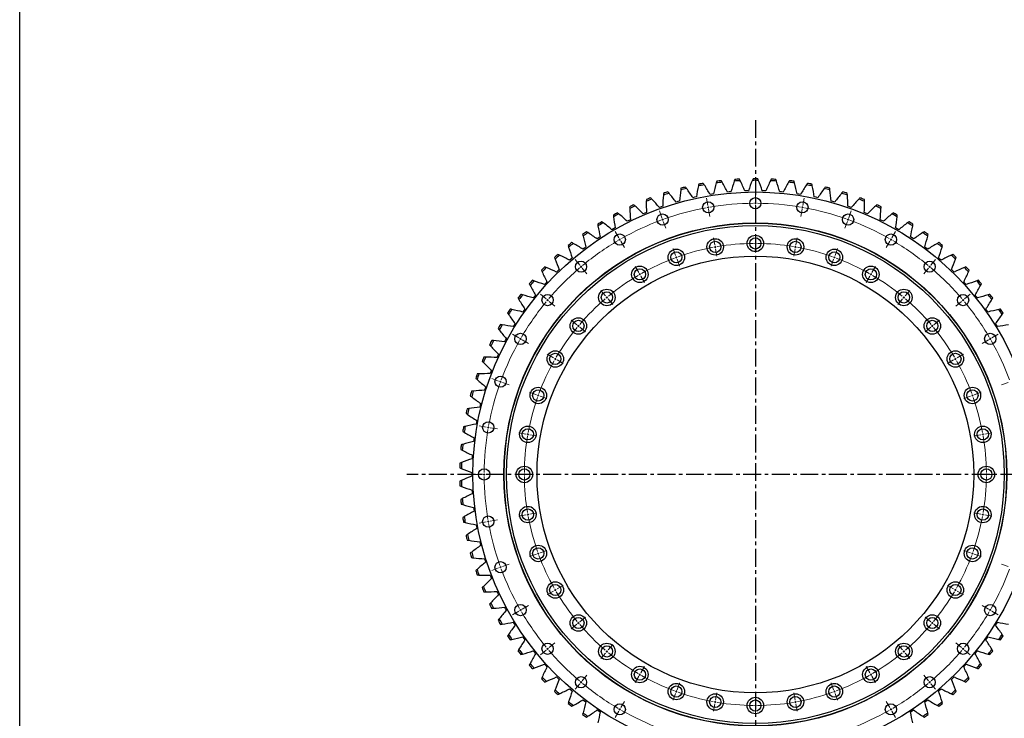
# Model space of a CAD drawing. Header units: millimetres. Extents: x -527 to 6920, y 16328 to 21890.
# Tile 2 of 12: x -527 to 1924, y 17226 to 18964. Entities that reach past the tile are written whole.
import ezdxf

# ---------------------------------------------------------------- set-up
doc = ezdxf.new("R2010")
doc.units = ezdxf.units.MM
doc.header["$LTSCALE"] = 20
doc.linetypes.add('CENTER', pattern=[10.16, 6.35, -1.27, 1.27, -1.27])

msp = doc.modelspace()

# ---------------------------------------------------------------- linework, layer by layer
at = {"linetype": 'CENTER', "ltscale": 0.35}
for p, q in [((1303.9, 18714.3), (1303.9, 16950.8)), ((2171.7, 17832.5), (436.1, 17832.5))]:
    msp.add_line(p, q, dxfattribs=at)
at = {"color": 7, "linetype": 'Continuous', "lineweight": 25}
for p, q in [((1195.6, 18530.2), (1191.2, 18529.5)), ((1200, 18530.9), (1195.6, 18530.2)), ((1238.7, 18535.6), (1234.3, 18535.1)), ((1243.2, 18535.9), (1238.7, 18535.6)), ((1282.1, 18538.2), (1277.7, 18538.1)), ((1286.6, 18538.3), (1282.1, 18538.2)), ((1325.6, 18538.2), (1321.2, 18538.3)), ((1330.1, 18538.1), (1325.6, 18538.2)), ((1369, 18535.6), (1364.6, 18535.9)), ((1373.5, 18535.1), (1369, 18535.6)), ((1412.2, 18530.2), (1407.8, 18530.9)), ((1416.6, 18529.5), (1412.2, 18530.2)), ((1110.7, 18511.6), (1106.4, 18510.4)), ((1115, 18512.8), (1110.7, 18511.6)), ((1152.8, 18522.2), (1148.5, 18521.2)), ((1157.2, 18523.2), (1152.8, 18522.2)), ((1454.9, 18522.2), (1450.6, 18523.2)), ((1459.3, 18521.2), (1454.9, 18522.2)), ((1497.1, 18511.6), (1492.8, 18512.8)), ((1501.4, 18510.4), (1497.1, 18511.6)), ((1028.7, 18482.7), (1024.6, 18481)), ((1032.8, 18484.4), (1028.7, 18482.7)), ((1069.2, 18498.4), (1065, 18496.9)), ((1073.5, 18499.9), (1069.2, 18498.4)), ((1538.5, 18498.4), (1534.3, 18499.9)), ((1542.8, 18496.9), (1538.5, 18498.4)), ((1579.1, 18482.7), (1575, 18484.4)), ((1583.2, 18481), (1579.1, 18482.7)), ((989.2, 18464.6), (985.2, 18462.5)), ((993.2, 18466.5), (989.2, 18464.6)), ((1618.6, 18464.6), (1614.6, 18466.5)), ((1622.6, 18462.5), (1618.6, 18464.6)), ((950.9, 18444), (947, 18441.7)), ((954.8, 18446.2), (950.9, 18444)), ((1656.9, 18444), (1653, 18446.2)), ((1660.8, 18441.7), (1656.9, 18444)), ((913.9, 18421.1), (910.2, 18418.6)), ((917.6, 18423.5), (913.9, 18421.1)), ((1693.9, 18421.1), (1690.1, 18423.5)), ((1697.6, 18418.6), (1693.9, 18421.1)), ((878.4, 18396), (874.8, 18393.2)), ((882, 18398.6), (878.4, 18396)), ((1729.4, 18396), (1725.8, 18398.6)), ((1732.9, 18393.2), (1729.4, 18396)), ((844.5, 18368.7), (841.1, 18365.8)), ((847.9, 18371.6), (844.5, 18368.7)), ((1763.2, 18368.7), (1759.8, 18371.6)), ((1766.6, 18365.8), (1763.2, 18368.7)), ((812.4, 18339.4), (809.2, 18336.3)), ((815.6, 18342.5), (812.4, 18339.4)), ((1795.4, 18339.4), (1792.1, 18342.5)), ((1798.6, 18336.3), (1795.4, 18339.4)), ((782.1, 18308.2), (779.1, 18304.9)), ((785.2, 18311.5), (782.1, 18308.2)), ((1825.7, 18308.2), (1822.6, 18311.5)), ((1828.6, 18304.9), (1825.7, 18308.2)), ((753.8, 18275.2), (751, 18271.7)), ((756.7, 18278.6), (753.8, 18275.2)), ((1853.9, 18275.2), (1851.1, 18278.6)), ((1856.7, 18271.7), (1853.9, 18275.2)), ((727.6, 18240.5), (725.1, 18236.8)), ((730.2, 18244.1), (727.6, 18240.5)), ((1880.2, 18240.5), (1877.5, 18244.1)), ((1882.7, 18236.8), (1880.2, 18240.5)), ((703.6, 18204.2), (701.3, 18200.4)), ((706, 18208), (703.6, 18204.2)), ((1904.2, 18204.2), (1901.8, 18208)), ((1906.5, 18200.4), (1904.2, 18204.2)), ((681.9, 18166.6), (679.8, 18162.6)), ((684, 18170.5), (681.9, 18166.6)), ((662.5, 18127.6), (660.6, 18123.5)), ((664.4, 18131.7), (662.5, 18127.6)), ((645.5, 18087.6), (643.9, 18083.4)), ((647.2, 18091.7), (645.5, 18087.6)), ((631.1, 18046.6), (629.7, 18042.3)), ((632.5, 18050.8), (631.1, 18046.6)), ((619.2, 18004.7), (618.1, 18000.4)), ((620.3, 18009.1), (619.2, 18004.7)), ((610.7, 17966.7), (609.9, 17962.3)), ((609.9, 17962.3), (609.1, 17957.9)), ((603.2, 17919.3), (602.7, 17914.9)), ((603.8, 17923.7), (603.2, 17919.3)), ((599.2, 17876), (598.9, 17871.5)), ((599.5, 17880.5), (599.2, 17876)), ((597.9, 17837), (597.8, 17832.5)), ((597.8, 17832.5), (597.9, 17828.1)), ((598.9, 17793.5), (599.2, 17789.1)), ((599.2, 17789.1), (599.5, 17784.6)), ((602.7, 17750.2), (603.2, 17745.8)), ((603.2, 17745.8), (603.8, 17741.3)), ((609.1, 17707.2), (609.9, 17702.8)), ((609.9, 17702.8), (610.7, 17698.4)), ((618.1, 17664.7), (619.2, 17660.3)), ((619.2, 17660.3), (620.3, 17656)), ((629.7, 17622.8), (631.1, 17618.5)), ((631.1, 17618.5), (632.5, 17614.2)), ((643.9, 17581.7), (645.5, 17577.5)), ((645.5, 17577.5), (647.2, 17573.3)), ((660.6, 17541.5), (662.5, 17537.4)), ((662.5, 17537.4), (664.4, 17533.4)), ((679.8, 17502.5), (681.9, 17498.5)), ((681.9, 17498.5), (684, 17494.6)), ((701.3, 17464.7), (703.6, 17460.8)), ((703.6, 17460.8), (706, 17457.1)), ((1901.8, 17457.1), (1904.2, 17460.8)), ((1904.2, 17460.8), (1906.5, 17464.7)), ((725.1, 17428.3), (727.6, 17424.6)), ((1880.2, 17424.6), (1882.7, 17428.3)), ((727.6, 17424.6), (730.2, 17421)), ((1877.5, 17421), (1880.2, 17424.6)), ((751, 17393.4), (753.8, 17389.9)), ((753.8, 17389.9), (756.7, 17386.4)), ((1851.1, 17386.4), (1853.9, 17389.9)), ((1853.9, 17389.9), (1856.7, 17393.4)), ((779.1, 17360.2), (782.1, 17356.9)), ((782.1, 17356.9), (785.2, 17353.6)), ((1822.6, 17353.6), (1825.7, 17356.9)), ((1825.7, 17356.9), (1828.6, 17360.2)), ((809.2, 17328.8), (812.4, 17325.7)), ((1795.4, 17325.7), (1798.6, 17328.8)), ((812.4, 17325.7), (815.6, 17322.6)), ((1792.1, 17322.6), (1795.4, 17325.7)), ((841.1, 17299.3), (844.5, 17296.4)), ((844.5, 17296.4), (847.9, 17293.5)), ((1759.8, 17293.5), (1763.2, 17296.4)), ((1763.2, 17296.4), (1766.6, 17299.3)), ((874.8, 17271.8), (878.4, 17269.1)), ((878.4, 17269.1), (882, 17266.4)), ((1725.8, 17266.4), (1729.4, 17269.1)), ((1729.4, 17269.1), (1732.9, 17271.8)), ((910.2, 17246.5), (913.9, 17244)), ((913.9, 17244), (917.6, 17241.5)), ((1690.1, 17241.5), (1693.9, 17244)), ((1693.9, 17244), (1697.6, 17246.5))]:
    msp.add_line(p, q, dxfattribs=at)
at = {"color": 0, "linetype": 'Continuous', "lineweight": 18}
for p, q in [((1303.9, 18512.5), (1303.9, 18530.5)), ((1185.8, 18502.2), (1182.7, 18519.9)), ((1303.9, 18507.5), (1303.9, 18510)), ((1303.9, 18507.5), (1303.9, 18505)), ((1422, 18502.2), (1425.1, 18519.9)), ((1071.3, 18471.5), (1065.2, 18488.4)), ((1186.7, 18497.3), (1186.2, 18499.7)), ((1186.7, 18497.3), (1187.1, 18494.8)), ((1187.5, 18492.4), (1190.7, 18474.6)), ((1303.9, 18502.5), (1303.9, 18484.5)), ((1420.2, 18492.4), (1417.1, 18474.6)), ((1421.1, 18497.3), (1420.7, 18494.8)), ((1421.1, 18497.3), (1421.5, 18499.7)), ((1536.5, 18471.5), (1542.6, 18488.4)), ((1073, 18466.8), (1072.2, 18469.2)), ((1073, 18466.8), (1073.9, 18464.5)), ((1074.7, 18462.1), (1080.9, 18445.2)), ((1533, 18462.1), (1526.9, 18445.2)), ((1534.7, 18466.8), (1533.9, 18464.5)), ((1534.7, 18466.8), (1535.6, 18469.2)), ((963.9, 18421.4), (954.9, 18437)), ((1303.9, 18412.5), (1303.9, 18430.5)), ((1643.9, 18421.4), (1652.9, 18437)), ((966.4, 18417.1), (965.1, 18419.3)), ((966.4, 18417.1), (967.6, 18414.9)), ((968.9, 18412.8), (977.9, 18397.2)), ((1203.2, 18403.7), (1200, 18421.4)), ((1303.9, 18407.5), (1303.9, 18410)), ((1303.9, 18407.5), (1303.9, 18405)), ((1404.6, 18403.7), (1407.7, 18421.4)), ((1638.9, 18412.8), (1629.9, 18397.2)), ((1641.4, 18417.1), (1640.1, 18414.9)), ((1641.4, 18417.1), (1642.6, 18419.3)), ((1105.5, 18377.6), (1099.4, 18394.5)), ((1204, 18398.8), (1203.6, 18401.3)), ((1204, 18398.8), (1204.5, 18396.3)), ((1204.9, 18393.9), (1208, 18376.1)), ((1303.9, 18402.5), (1303.9, 18384.5)), ((1402.9, 18393.9), (1399.7, 18376.1)), ((1403.7, 18398.8), (1403.3, 18396.3)), ((1403.7, 18398.8), (1404.2, 18401.3)), ((1502.3, 18377.6), (1508.4, 18394.5)), ((866.8, 18353.4), (855.2, 18367.2)), ((1107.2, 18372.9), (1106.4, 18375.2)), ((1107.2, 18372.9), (1108.1, 18370.5)), ((1108.9, 18368.2), (1115.1, 18351.2)), ((1498.8, 18368.2), (1492.7, 18351.2)), ((1500.5, 18372.9), (1499.7, 18370.5)), ((1500.5, 18372.9), (1501.4, 18375.2)), ((1741, 18353.4), (1752.6, 18367.2)), ((870, 18349.6), (868.4, 18351.5)), ((870, 18349.6), (871.6, 18347.7)), ((873.2, 18345.8), (884.8, 18332)), ((1013.9, 18334.8), (1004.9, 18350.4)), ((1016.4, 18330.5), (1015.1, 18332.7)), ((1591.4, 18330.5), (1592.6, 18332.7)), ((1593.9, 18334.8), (1602.9, 18350.4)), ((1734.6, 18345.8), (1723, 18332)), ((1737.8, 18349.6), (1736.2, 18347.7)), ((1737.8, 18349.6), (1739.4, 18351.5)), ((1016.4, 18330.5), (1017.6, 18328.3)), ((1018.9, 18326.2), (1027.9, 18310.6)), ((1588.9, 18326.2), (1579.9, 18310.6)), ((1591.4, 18330.5), (1590.1, 18328.3)), ((931.1, 18276.8), (919.5, 18290.6)), ((1676.7, 18276.8), (1688.3, 18290.6)), ((783, 18269.6), (769.2, 18281.2)), ((786.8, 18266.4), (784.9, 18268)), ((786.8, 18266.4), (788.7, 18264.8)), ((790.6, 18263.2), (804.4, 18251.6)), ((934.3, 18273), (932.7, 18274.9)), ((934.3, 18273), (935.9, 18271.1)), ((937.5, 18269.2), (949.1, 18255.4)), ((1670.3, 18269.2), (1658.7, 18255.4)), ((1673.5, 18273), (1671.9, 18271.1)), ((1673.5, 18273), (1675.1, 18274.9)), ((1817.1, 18263.2), (1803.3, 18251.6)), ((1821, 18266.4), (1819, 18264.8)), ((1821, 18266.4), (1822.9, 18268)), ((1824.8, 18269.6), (1838.6, 18281.2)), ((859.6, 18205.3), (845.8, 18216.9)), ((1748.2, 18205.3), (1762, 18216.9)), ((863.4, 18202.1), (861.5, 18203.7)), ((863.4, 18202.1), (865.3, 18200.5)), ((867.2, 18198.9), (881, 18187.4)), ((1740.5, 18198.9), (1726.7, 18187.4)), ((1744.4, 18202.1), (1742.4, 18200.5)), ((1744.4, 18202.1), (1746.3, 18203.7)), ((715, 18172.5), (699.4, 18181.5)), ((719.3, 18170), (717.2, 18171.3)), ((719.3, 18170), (721.5, 18168.8)), ((723.6, 18167.5), (739.2, 18158.5)), ((1884.1, 18167.5), (1868.5, 18158.5)), ((1888.5, 18170), (1886.3, 18168.8)), ((1888.5, 18170), (1890.6, 18171.3)), ((1892.8, 18172.5), (1908.4, 18181.5)), ((801.6, 18122.5), (786, 18131.5)), ((805.9, 18120), (803.8, 18121.3)), ((805.9, 18120), (808.1, 18118.8)), ((810.3, 18117.5), (825.8, 18108.5)), ((1797.5, 18117.5), (1781.9, 18108.5)), ((1801.8, 18120), (1799.7, 18118.8)), ((1801.8, 18120), (1804, 18121.3)), ((1806.2, 18122.5), (1821.8, 18131.5)), ((664.9, 18065.1), (648, 18071.3)), ((669.6, 18063.4), (667.2, 18064.3)), ((669.6, 18063.4), (671.9, 18062.5)), ((674.3, 18061.7), (691.2, 18055.5)), ((1933.5, 18061.7), (1916.6, 18055.5)), ((758.9, 18030.9), (741.9, 18037.1)), ((763.6, 18029.2), (761.2, 18030)), ((763.6, 18029.2), (765.9, 18028.3)), ((768.3, 18027.5), (785.2, 18021.3)), ((1839.5, 18027.5), (1822.6, 18021.3)), ((1844.2, 18029.2), (1841.9, 18028.3)), ((1844.2, 18029.2), (1846.6, 18030)), ((1848.9, 18030.9), (1865.8, 18037.1)), ((634.2, 17950.6), (616.5, 17953.7)), ((639.1, 17949.7), (636.7, 17950.2)), ((639.1, 17949.7), (641.6, 17949.3)), ((644.1, 17948.9), (661.8, 17945.8)), ((732.7, 17933.2), (715, 17936.4)), ((737.6, 17932.4), (735.2, 17932.8)), ((737.6, 17932.4), (740.1, 17931.9)), ((742.5, 17931.5), (760.3, 17928.4)), ((1865.2, 17931.5), (1847.5, 17928.4)), ((1870.1, 17932.4), (1867.7, 17931.9)), ((1870.1, 17932.4), (1872.6, 17932.8)), ((1875.1, 17933.2), (1892.8, 17936.4)), ((623.9, 17832.5), (605.9, 17832.5)), ((628.9, 17832.5), (626.4, 17832.5)), ((628.9, 17832.5), (631.4, 17832.5)), ((633.9, 17832.5), (651.9, 17832.5)), ((723.9, 17832.5), (705.9, 17832.5)), ((728.9, 17832.5), (726.4, 17832.5)), ((728.9, 17832.5), (731.4, 17832.5)), ((733.9, 17832.5), (751.9, 17832.5)), ((1873.9, 17832.5), (1855.9, 17832.5)), ((1878.9, 17832.5), (1876.4, 17832.5)), ((1878.9, 17832.5), (1881.4, 17832.5)), ((1883.9, 17832.5), (1901.9, 17832.5)), ((732.7, 17731.8), (715, 17728.7)), ((737.6, 17732.7), (735.2, 17732.3)), ((737.6, 17732.7), (740.1, 17733.1)), ((742.5, 17733.6), (760.3, 17736.7)), ((1865.2, 17733.6), (1847.5, 17736.7)), ((1870.1, 17732.7), (1867.7, 17733.1)), ((1870.1, 17732.7), (1872.6, 17732.3)), ((1875.1, 17731.8), (1892.8, 17728.7)), ((634.2, 17714.5), (616.5, 17711.3)), ((639.1, 17715.3), (636.7, 17714.9)), ((639.1, 17715.3), (641.6, 17715.8)), ((644.1, 17716.2), (661.8, 17719.3)), ((758.9, 17634.2), (741.9, 17628)), ((763.6, 17635.9), (761.2, 17635)), ((763.6, 17635.9), (765.9, 17636.7)), ((768.3, 17637.6), (785.2, 17643.7)), ((1839.5, 17637.6), (1822.6, 17643.7)), ((1844.2, 17635.9), (1841.9, 17636.7)), ((1844.2, 17635.9), (1846.6, 17635)), ((1848.9, 17634.2), (1865.8, 17628)), ((664.9, 17600), (648, 17593.8)), ((669.6, 17601.7), (667.2, 17600.8)), ((669.6, 17601.7), (671.9, 17602.5)), ((674.3, 17603.4), (691.2, 17609.5)), ((1933.5, 17603.4), (1916.6, 17609.5)), ((810.3, 17547.5), (825.8, 17556.5)), ((1797.5, 17547.5), (1781.9, 17556.5)), ((801.6, 17542.5), (786, 17533.5)), ((805.9, 17545), (803.8, 17543.8)), ((805.9, 17545), (808.1, 17546.3)), ((1801.8, 17545), (1799.7, 17546.3)), ((1801.8, 17545), (1804, 17543.8)), ((1806.2, 17542.5), (1821.8, 17533.5)), ((723.6, 17497.5), (739.2, 17506.5)), ((1884.1, 17497.5), (1868.5, 17506.5)), ((715, 17492.5), (699.4, 17483.5)), ((719.3, 17495), (717.2, 17493.8)), ((719.3, 17495), (721.5, 17496.3)), ((867.2, 17466.1), (881, 17477.7)), ((1740.5, 17466.1), (1726.7, 17477.7)), ((1888.5, 17495), (1886.3, 17496.3)), ((1888.5, 17495), (1890.6, 17493.8)), ((1892.8, 17492.5), (1908.4, 17483.5)), ((859.6, 17459.7), (845.8, 17448.1)), ((863.4, 17462.9), (861.5, 17461.3)), ((863.4, 17462.9), (865.3, 17464.5)), ((1744.4, 17462.9), (1742.4, 17464.5)), ((1744.4, 17462.9), (1746.3, 17461.3)), ((1748.2, 17459.7), (1762, 17448.1)), ((790.6, 17401.9), (804.4, 17413.4)), ((937.5, 17395.9), (949.1, 17409.7)), ((1670.3, 17395.9), (1658.7, 17409.7)), ((1817.1, 17401.9), (1803.3, 17413.4)), ((783, 17395.4), (769.2, 17383.9)), ((786.8, 17398.7), (784.9, 17397)), ((786.8, 17398.7), (788.7, 17400.3)), ((931.1, 17388.2), (919.5, 17374.4)), ((934.3, 17392.1), (932.7, 17390.1)), ((934.3, 17392.1), (935.9, 17394)), ((1673.5, 17392.1), (1671.9, 17394)), ((1673.5, 17392.1), (1675.1, 17390.1)), ((1676.7, 17388.2), (1688.3, 17374.4)), ((1821, 17398.7), (1819, 17400.3)), ((1821, 17398.7), (1822.9, 17397)), ((1824.8, 17395.4), (1838.6, 17383.9)), ((1018.9, 17338.9), (1027.9, 17354.5)), ((1588.9, 17338.9), (1579.9, 17354.5)), ((873.2, 17319.3), (884.8, 17333.1)), ((1013.9, 17330.2), (1004.9, 17314.6)), ((1016.4, 17334.6), (1015.1, 17332.4)), ((1016.4, 17334.6), (1017.6, 17336.7)), ((1591.4, 17334.6), (1590.1, 17336.7)), ((1591.4, 17334.6), (1592.6, 17332.4)), ((1593.9, 17330.2), (1602.9, 17314.6)), ((1734.6, 17319.3), (1723, 17333.1)), ((866.8, 17311.6), (855.2, 17297.8)), ((870, 17315.5), (868.4, 17313.5)), ((870, 17315.5), (871.6, 17317.4)), ((1108.9, 17296.9), (1115.1, 17313.8)), ((1498.8, 17296.9), (1492.7, 17313.8)), ((1737.8, 17315.5), (1736.2, 17317.4)), ((1737.8, 17315.5), (1739.4, 17313.5)), ((1741, 17311.6), (1752.6, 17297.8)), ((1105.5, 17287.5), (1099.4, 17270.6)), ((1107.2, 17292.2), (1106.4, 17289.9)), ((1107.2, 17292.2), (1108.1, 17294.6)), ((1204.9, 17271.2), (1208, 17288.9)), ((1303.9, 17262.5), (1303.9, 17280.5)), ((1402.9, 17271.2), (1399.7, 17288.9)), ((1500.5, 17292.2), (1499.7, 17294.6)), ((1500.5, 17292.2), (1501.4, 17289.9)), ((1502.3, 17287.5), (1508.4, 17270.6)), ((968.9, 17252.3), (977.9, 17267.9)), ((1203.2, 17261.3), (1200, 17243.6)), ((1204, 17266.3), (1203.6, 17263.8)), ((1204, 17266.3), (1204.5, 17268.7)), ((1303.9, 17257.5), (1303.9, 17260)), ((1303.9, 17257.5), (1303.9, 17255)), ((1403.7, 17266.3), (1403.3, 17268.7)), ((1403.7, 17266.3), (1404.2, 17263.8)), ((1404.6, 17261.3), (1407.7, 17243.6)), ((1638.9, 17252.3), (1629.9, 17267.9)), ((963.9, 17243.6), (954.9, 17228)), ((966.4, 17248), (965.1, 17245.8)), ((966.4, 17248), (967.6, 17250.1)), ((1303.9, 17252.5), (1303.9, 17234.5)), ((1641.4, 17248), (1640.1, 17250.1)), ((1641.4, 17248), (1642.6, 17245.8)), ((1643.9, 17243.6), (1652.9, 17228))]:
    msp.add_line(p, q, dxfattribs=at)
msp.add_lwpolyline([(-527.2, 21890.3), (6920.1, 21890.3), (6920.1, 16328), (-527.2, 16328)], close=True)
at = {"color": 7, "linetype": 'Continuous', "lineweight": 25}
for centre, radius in [((1303.9, 17832.5), 703), ((1186.7, 18497.3), 14), ((1303.9, 18507.5), 14), ((1421.1, 18497.3), 14), ((1073, 18466.8), 14), ((1534.7, 18466.8), 14), ((1303.9, 17832.5), 626), ((1303.9, 17832.5), 625.5), ((1303.9, 17832.5), 619.5), ((966.4, 18417.1), 14), ((1641.4, 18417.1), 14), ((1204, 18398.8), 20.5), ((1204, 18398.8), 14), ((1303.9, 18407.5), 20.5), ((1303.9, 18407.5), 14), ((1403.7, 18398.8), 20.5), ((1403.7, 18398.8), 14), ((1107.2, 18372.9), 20.5), ((1107.2, 18372.9), 14), ((1500.5, 18372.9), 20.5), ((1500.5, 18372.9), 14), ((1303.9, 17832.5), 543.5), ((870, 18349.6), 14), ((1737.8, 18349.6), 14), ((1016.4, 18330.5), 20.5), ((1016.4, 18330.5), 14), ((1591.4, 18330.5), 20.5), ((1591.4, 18330.5), 14), ((934.3, 18273), 20.5), ((934.3, 18273), 14), ((1673.5, 18273), 20.5), ((1673.5, 18273), 14), ((786.8, 18266.4), 14), ((1821, 18266.4), 14), ((863.4, 18202.1), 20.5), ((863.4, 18202.1), 14), ((1744.4, 18202.1), 20.5), ((1744.4, 18202.1), 14), ((719.3, 18170), 14), ((1888.5, 18170), 14), ((805.9, 18120), 20.5), ((1801.8, 18120), 20.5), ((805.9, 18120), 14), ((1801.8, 18120), 14), ((669.6, 18063.4), 14), ((763.6, 18029.2), 20.5), ((763.6, 18029.2), 14), ((1844.2, 18029.2), 20.5), ((1844.2, 18029.2), 14), ((639.1, 17949.7), 14), ((737.6, 17932.4), 20.5), ((737.6, 17932.4), 14), ((1870.1, 17932.4), 20.5), ((1870.1, 17932.4), 14), ((628.9, 17832.5), 14), ((728.9, 17832.5), 20.5), ((728.9, 17832.5), 14), ((1878.9, 17832.5), 20.5), ((1878.9, 17832.5), 14), ((737.6, 17732.7), 20.5), ((737.6, 17732.7), 14), ((1870.1, 17732.7), 20.5), ((1870.1, 17732.7), 14), ((639.1, 17715.3), 14), ((763.6, 17635.9), 20.5), ((763.6, 17635.9), 14), ((1844.2, 17635.9), 20.5), ((1844.2, 17635.9), 14), ((669.6, 17601.7), 14), ((805.9, 17545), 20.5), ((805.9, 17545), 14), ((1801.8, 17545), 20.5), ((1801.8, 17545), 14), ((719.3, 17495), 14), ((1888.5, 17495), 14), ((863.4, 17462.9), 20.5), ((863.4, 17462.9), 14), ((1744.4, 17462.9), 20.5), ((1744.4, 17462.9), 14), ((786.8, 17398.7), 14), ((934.3, 17392.1), 20.5), ((934.3, 17392.1), 14), ((1673.5, 17392.1), 20.5), ((1673.5, 17392.1), 14), ((1821, 17398.7), 14), ((1016.4, 17334.6), 20.5), ((1591.4, 17334.6), 20.5), ((870, 17315.5), 14), ((1016.4, 17334.6), 14), ((1591.4, 17334.6), 14), ((1737.8, 17315.5), 14), ((1107.2, 17292.2), 20.5), ((1107.2, 17292.2), 14), ((1500.5, 17292.2), 20.5), ((1500.5, 17292.2), 14), ((1204, 17266.3), 20.5), ((1204, 17266.3), 14), ((1403.7, 17266.3), 20.5), ((1403.7, 17266.3), 14), ((966.4, 17248), 14), ((1303.9, 17257.5), 20.5), ((1303.9, 17257.5), 14), ((1641.4, 17248), 14)]:
    msp.add_circle(centre, radius, dxfattribs=at)
for radius, start, end in [(732, 100.0053, 101.1712), (736, 100.1352, 101.0412), (732, 96.4759, 97.6418), (736, 96.6058, 97.5118), (732, 92.9465, 94.1124), (736, 93.0764, 93.9824), (732, 89.4171, 90.5829), (736, 89.547, 90.453), (732, 85.8876, 87.0535), (736, 86.0176, 86.9236), (732, 82.3582, 83.5241), (736, 82.4882, 83.3942), (732, 78.8288, 79.9947), (736, 78.9588, 79.8648), (732, 107.0641, 108.23), (736, 107.1941, 108.1001), (732, 103.5347, 104.7006), (736, 103.6646, 104.5707), (732, 75.2994, 76.4653), (736, 75.4293, 76.3354), (732, 71.77, 72.9359), (736, 71.8999, 72.8059), (732, 110.5935, 111.7594), (736, 110.7235, 111.6295), (732, 68.2406, 69.4065), (736, 68.3705, 69.2765), (736, 117.7823, 118.6883), (732, 117.6524, 118.8182), (736, 114.2529, 115.1589), (732, 114.1229, 115.2888), (732, 64.7112, 65.8771), (736, 64.8411, 65.7471), (732, 61.1818, 62.3476), (736, 61.3117, 62.2177), (736, 121.3117, 122.2177), (732, 121.1818, 122.3476), (732, 57.6524, 58.8182), (736, 57.7823, 58.6883), (736, 124.8411, 125.7471), (732, 124.7112, 125.8771), (732, 54.1229, 55.2888), (736, 54.2529, 55.1589), (736, 128.3705, 129.2765), (732, 128.2406, 129.4065), (732, 50.5935, 51.7594), (736, 50.7235, 51.6295), (736, 131.8999, 132.8059), (732, 131.77, 132.9359), (732, 47.0641, 48.23), (736, 47.1941, 48.1001), (736, 135.4293, 136.3354), (732, 135.2994, 136.4653), (732, 43.5347, 44.7006), (736, 43.6646, 44.5707), (736, 138.9588, 139.8648), (732, 138.8288, 139.9947), (732, 40.0053, 41.1712), (736, 40.1352, 41.0412), (736, 142.4882, 143.3942), (732, 142.3582, 143.5241), (732, 36.4759, 37.6418), (736, 36.6058, 37.5118), (736, 146.0176, 146.9236), (732, 145.8876, 147.0535), (732, 32.9465, 34.1124), (736, 33.0764, 33.9824), (736, 149.547, 150.453), (732, 149.4171, 150.5829), (736, 153.0764, 153.9824), (732, 152.9465, 154.1124), (736, 156.6058, 157.5118), (732, 156.4759, 157.6418), (736, 160.1352, 161.0412), (732, 160.0053, 161.1712), (736, 163.6646, 164.5707), (732, 163.5347, 164.7006), (736, 167.1941, 168.1001), (732, 167.0641, 168.23), (736, 170.7235, 171.6295), (732, 170.5935, 171.7594), (736, 174.2529, 175.1589), (732, 174.1229, 175.2888), (736, 177.7823, 178.6883), (732, 177.6524, 178.8182), (736, 181.3117, 182.2177), (732, 181.1818, 182.3476), (736, 184.8411, 185.7471), (732, 184.7112, 185.8771), (736, 188.3705, 189.2765), (732, 188.2406, 189.4065), (736, 191.8999, 192.8059), (732, 191.77, 192.9359), (736, 195.4293, 196.3354), (732, 195.2994, 196.4653), (736, 198.9588, 199.8648), (732, 198.8288, 199.9947), (736, 202.4882, 203.3942), (732, 202.3582, 203.5241), (736, 206.0176, 206.9236), (732, 205.8876, 207.0535), (736, 209.547, 210.453), (732, 209.4171, 210.5829), (736, 213.0764, 213.9824), (732, 212.9465, 214.1124), (732, 325.8876, 327.0535), (736, 326.0176, 326.9236), (736, 216.6058, 217.5118), (732, 216.4759, 217.6418), (732, 322.3582, 323.5241), (736, 322.4882, 323.3942), (736, 220.1352, 221.0412), (732, 220.0053, 221.1712), (732, 318.8288, 319.9947), (736, 318.9588, 319.8648), (732, 223.5347, 224.7006), (732, 315.2994, 316.4653), (736, 223.6646, 224.5707), (736, 315.4293, 316.3354), (736, 227.1941, 228.1001), (732, 227.0641, 228.23), (732, 311.77, 312.9359), (736, 311.8999, 312.8059), (736, 230.7235, 231.6295), (732, 230.5935, 231.7594), (732, 308.2406, 309.4065), (736, 308.3705, 309.2765), (736, 234.2529, 235.1589), (732, 234.1229, 235.2888), (732, 304.7112, 305.8771), (736, 304.8411, 305.7471)]:
    msp.add_arc((1303.9, 17832.5), radius, start, end, dxfattribs=at)
at = {"color": 0, "linetype": 'Continuous', "lineweight": 18}
for radius, start, end in [(675, 90.4244, 99.5756), (675, 90, 90.2122), (675, 89.7878, 90), (675, 80.4244, 89.5756), (675, 100.4244, 109.5756), (675, 100, 100.2122), (675, 99.7878, 100), (675, 80, 80.2122), (675, 79.7878, 80), (675, 70.4244, 79.5756), (675, 110.4244, 119.5756), (675, 110, 110.2122), (675, 109.7878, 110), (675, 70, 70.2122), (675, 69.7878, 70), (675, 60.4244, 69.5756), (675, 120.4244, 129.5756), (675, 120, 120.2122), (675, 119.7878, 120), (575, 90.4982, 99.5018), (575, 90, 90.2491), (575, 89.7509, 90), (575, 80.4982, 89.5018), (675, 60, 60.2122), (675, 59.7878, 60), (675, 50.4244, 59.5756), (575, 100.4982, 109.5018), (575, 100, 100.2491), (575, 99.7509, 100), (575, 80, 80.2491), (575, 79.7509, 80), (575, 70.4982, 79.5018), (575, 110.4982, 119.5018), (575, 110, 110.2491), (575, 109.7509, 110), (575, 70, 70.2491), (575, 69.7509, 70), (575, 60.4982, 69.5018), (675, 130.4244, 139.5756), (675, 130, 130.2122), (675, 129.7878, 130), (675, 50, 50.2122), (675, 49.7878, 50), (675, 40.4244, 49.5756), (575, 120.4982, 129.5018), (575, 120, 120.2491), (575, 119.7509, 120), (575, 60, 60.2491), (575, 59.7509, 60), (575, 50.4982, 59.5018), (675, 140.4244, 149.5756), (675, 140, 140.2122), (675, 139.7878, 140), (575, 130.4982, 139.5018), (575, 130, 130.2491), (575, 129.7509, 130), (575, 50, 50.2491), (575, 49.7509, 50), (575, 40.4982, 49.5018), (675, 40, 40.2122), (675, 39.7878, 40), (675, 30.4244, 39.5756), (575, 140.4982, 149.5018), (575, 140, 140.2491), (575, 139.7509, 140), (575, 40, 40.2491), (575, 39.7509, 40), (575, 30.4982, 39.5018), (675, 150.4244, 159.5756), (675, 150, 150.2122), (675, 149.7878, 150), (675, 30, 30.2122), (675, 29.7878, 30), (675, 20.4244, 29.5756), (575, 150.4982, 159.5018), (575, 150, 150.2491), (575, 149.7509, 150), (575, 30, 30.2491), (575, 29.7509, 30), (575, 20.4982, 29.5018), (675, 160, 160.2122), (675, 159.7878, 160), (675, 160.4244, 169.5756), (575, 160.4982, 169.5018), (575, 160, 160.2491), (575, 159.7509, 160), (575, 20, 20.2491), (575, 19.7509, 20), (575, 10.4982, 19.5018), (675, 170.4244, 179.5756), (675, 170, 170.2122), (675, 169.7878, 170), (575, 170.4982, 179.5018), (575, 170, 170.2491), (575, 169.7509, 170), (575, 10, 10.2491), (575, 9.7509, 10), (575, 0.4982, 9.5018), (675, 179.7878, 180), (675, 180, 180.2122), (675, 180.4244, 189.5756), (575, 179.7509, 180), (575, 180, 180.2491), (575, 180.4982, 189.5018), (575, 350.4982, 359.5018), (575, 0, 0.2491), (575, 359.7509, 0), (575, 189.7509, 190), (575, 190, 190.2491), (575, 190.4982, 199.5018), (575, 340.4982, 349.5018), (575, 349.7509, 350), (575, 350, 350.2491), (675, 189.7878, 190), (675, 190, 190.2122), (675, 190.4244, 199.5756), (575, 199.7509, 200), (575, 200, 200.2491), (575, 200.4982, 209.5018), (575, 330.4982, 339.5018), (575, 339.7509, 340), (575, 340, 340.2491), (675, 199.7878, 200), (675, 200, 200.2122), (675, 200.4244, 209.5756), (675, 330.4244, 339.5756), (575, 209.7509, 210), (575, 210, 210.2491), (575, 210.4982, 219.5018), (575, 320.4982, 329.5018), (575, 329.7509, 330), (575, 330, 330.2491), (675, 209.7878, 210), (675, 210, 210.2122), (675, 210.4244, 219.5756), (675, 320.4244, 329.5756), (675, 329.7878, 330), (675, 330, 330.2122), (575, 219.7509, 220), (575, 220, 220.2491), (575, 220.4982, 229.5018), (575, 310.4982, 319.5018), (575, 319.7509, 320), (575, 320, 320.2491), (675, 219.7878, 220), (675, 220, 220.2122), (675, 220.4244, 229.5756), (575, 229.7509, 230), (575, 230, 230.2491), (575, 230.4982, 239.5018), (575, 300.4982, 309.5018), (575, 309.7509, 310), (575, 310, 310.2491), (675, 310.4244, 319.5756), (675, 319.7878, 320), (675, 320, 320.2122), (575, 239.7509, 240), (575, 240, 240.2491), (575, 240.4982, 249.5018), (575, 290.4982, 299.5018), (575, 299.7509, 300), (575, 300, 300.2491), (675, 229.7878, 230), (675, 230, 230.2122), (675, 230.4244, 239.5756), (675, 300.4244, 309.5756), (675, 309.7878, 310), (675, 310, 310.2122), (575, 249.7509, 250), (575, 250, 250.2491), (575, 250.4982, 259.5018), (575, 280.4982, 289.5018), (575, 289.7509, 290), (575, 290, 290.2491), (575, 259.7509, 260), (575, 260, 260.2491), (575, 260.4982, 269.5018), (575, 269.7509, 270), (575, 270, 270.2491), (575, 270.4982, 279.5018), (575, 279.7509, 280), (575, 280, 280.2491), (675, 239.7878, 240), (675, 240, 240.2122), (675, 240.4244, 249.5756), (675, 290.4244, 299.5756), (675, 299.7878, 300), (675, 300, 300.2122)]:
    msp.add_arc((1303.9, 17832.5), radius, start, end, dxfattribs=at)
at = {"color": 7, "linetype": 'Continuous', "lineweight": 25}
for points in [[(1162.9, 18554.9), (1162.6, 18553.5), (1162.3, 18552.1), (1162.1, 18550.7)], [(1176.7, 18553.4), (1175.9, 18554.6), (1175.2, 18555.8), (1174.4, 18557)], [(1191.2, 18529.5), (1186.5, 18537.6), (1181.7, 18545.5), (1176.7, 18553.4)], [(1206.5, 18558), (1204.2, 18549), (1202, 18540), (1200, 18530.9)], [(1207.7, 18562.2), (1207.3, 18560.8), (1206.9, 18559.4), (1206.5, 18558)], [(1221.3, 18559.9), (1220.6, 18561.1), (1219.9, 18562.4), (1219.2, 18563.6)], [(1234.3, 18535.1), (1230.2, 18543.5), (1225.8, 18551.7), (1221.3, 18559.9)], [(1251.4, 18562.6), (1248.5, 18553.8), (1245.7, 18544.9), (1243.2, 18535.9)], [(1252.8, 18566.8), (1252.3, 18565.4), (1251.8, 18564), (1251.4, 18562.6)], [(1266.3, 18563.6), (1265.6, 18564.9), (1265, 18566.2), (1264.4, 18567.5)], [(1277.7, 18538.1), (1274.1, 18546.6), (1270.3, 18555.1), (1266.3, 18563.6)], [(1296.4, 18564.5), (1293, 18555.8), (1289.7, 18547.1), (1286.6, 18538.3)], [(1298.1, 18568.5), (1297.5, 18567.2), (1297, 18565.8), (1296.4, 18564.5)], [(1311.3, 18564.5), (1310.8, 18565.8), (1310.3, 18567.2), (1309.7, 18568.5)], [(1321.2, 18538.3), (1318.1, 18547.1), (1314.8, 18555.8), (1311.3, 18564.5)], [(1341.5, 18563.6), (1337.5, 18555.1), (1333.7, 18546.6), (1330.1, 18538.1)], [(1343.4, 18567.5), (1342.8, 18566.2), (1342.1, 18564.9), (1341.5, 18563.6)], [(1356.4, 18562.6), (1355.9, 18564), (1355.5, 18565.4), (1355, 18566.8)], [(1364.6, 18535.9), (1362, 18544.9), (1359.3, 18553.8), (1356.4, 18562.6)], [(1386.4, 18559.9), (1381.9, 18551.7), (1377.6, 18543.5), (1373.5, 18535.1)], [(1388.6, 18563.6), (1387.8, 18562.4), (1387.1, 18561.1), (1386.4, 18559.9)], [(1401.2, 18558), (1400.9, 18559.4), (1400.5, 18560.8), (1400.1, 18562.2)], [(1407.8, 18530.9), (1405.8, 18540), (1403.6, 18549), (1401.2, 18558)], [(1431.1, 18553.4), (1426.1, 18545.5), (1421.2, 18537.6), (1416.6, 18529.5)], [(1433.4, 18557), (1432.6, 18555.8), (1431.8, 18554.6), (1431.1, 18553.4)], [(1445.7, 18550.7), (1445.4, 18552.1), (1445.1, 18553.5), (1444.8, 18554.9)], [(1075.2, 18532.1), (1075.1, 18530.7), (1075, 18529.2), (1074.9, 18527.8)], [(1089.1, 18532.3), (1088.2, 18533.4), (1087.2, 18534.5), (1086.3, 18535.6)], [(1106.4, 18510.4), (1100.8, 18517.8), (1095, 18525.1), (1089.1, 18532.3)], [(1118.1, 18540.6), (1116.9, 18531.3), (1115.8, 18522.1), (1115, 18512.8)], [(1118.7, 18544.9), (1118.5, 18543.4), (1118.3, 18542), (1118.1, 18540.6)], [(1132.6, 18544.2), (1131.7, 18545.4), (1130.9, 18546.5), (1130, 18547.7)], [(1148.5, 18521.2), (1143.3, 18529), (1138, 18536.7), (1132.6, 18544.2)], [(1162.1, 18550.7), (1160.2, 18541.5), (1158.6, 18532.4), (1157.2, 18523.2)], [(1450.6, 18523.2), (1449.1, 18532.4), (1447.5, 18541.5), (1445.7, 18550.7)], [(1475.2, 18544.2), (1469.7, 18536.7), (1464.4, 18529), (1459.3, 18521.2)], [(1477.8, 18547.7), (1476.9, 18546.5), (1476, 18545.4), (1475.2, 18544.2)], [(1489.6, 18540.6), (1489.4, 18542), (1489.2, 18543.4), (1489, 18544.9)], [(1492.8, 18512.8), (1491.9, 18522.1), (1490.9, 18531.3), (1489.6, 18540.6)], [(1518.7, 18532.3), (1512.8, 18525.1), (1507, 18517.8), (1501.4, 18510.4)], [(1521.5, 18535.6), (1520.5, 18534.5), (1519.6, 18533.4), (1518.7, 18532.3)], [(1532.9, 18527.8), (1532.8, 18529.2), (1532.7, 18530.7), (1532.5, 18532.1)], [(1032.5, 18512.4), (1032.4, 18503.1), (1032.5, 18493.7), (1032.8, 18484.4)], [(1032.6, 18516.7), (1032.6, 18515.3), (1032.5, 18513.8), (1032.5, 18512.4)], [(1046.4, 18517.8), (1045.4, 18518.8), (1044.4, 18519.9), (1043.4, 18520.9)], [(1065, 18496.9), (1059, 18504), (1052.8, 18510.9), (1046.4, 18517.8)], [(1074.9, 18527.8), (1074.2, 18518.5), (1073.7, 18509.2), (1073.5, 18499.9)], [(1534.3, 18499.9), (1534, 18509.2), (1533.6, 18518.5), (1532.9, 18527.8)], [(1561.4, 18517.8), (1555, 18510.9), (1548.8, 18504), (1542.8, 18496.9)], [(1564.3, 18520.9), (1563.3, 18519.9), (1562.3, 18518.8), (1561.4, 18517.8)], [(1575, 18484.4), (1575.3, 18493.7), (1575.4, 18503.1), (1575.2, 18512.4)], [(1575.2, 18512.4), (1575.2, 18513.8), (1575.2, 18515.3), (1575.2, 18516.7)], [(964.2, 18480.9), (963.1, 18481.8), (961.9, 18482.8), (960.8, 18483.7)], [(985.2, 18462.5), (978.3, 18468.8), (971.3, 18474.9), (964.2, 18480.9)], [(991, 18498.7), (991.1, 18497.3), (991.1, 18495.8), (991.2, 18494.4)], [(991.2, 18494.4), (991.6, 18485.1), (992.3, 18475.8), (993.2, 18466.5)], [(1004.7, 18500.6), (1003.7, 18501.6), (1002.6, 18502.6), (1001.6, 18503.6)], [(1024.6, 18481), (1018.1, 18487.7), (1011.5, 18494.2), (1004.7, 18500.6)], [(1603, 18500.6), (1596.3, 18494.2), (1589.7, 18487.7), (1583.2, 18481)], [(1606.2, 18503.6), (1605.2, 18502.6), (1604.1, 18501.6), (1603, 18500.6)], [(1614.6, 18466.5), (1615.5, 18475.8), (1616.1, 18485.1), (1616.6, 18494.4)], [(1616.6, 18494.4), (1616.7, 18495.8), (1616.7, 18497.3), (1616.8, 18498.7)], [(1643.6, 18480.9), (1636.5, 18474.9), (1629.5, 18468.8), (1622.6, 18462.5)], [(1646.9, 18483.7), (1645.8, 18482.8), (1644.7, 18481.8), (1643.6, 18480.9)], [(911.5, 18455.2), (911.7, 18453.8), (912, 18452.4), (912.2, 18450.9)], [(924.9, 18458.8), (923.7, 18459.6), (922.6, 18460.5), (921.4, 18461.3)], [(947, 18441.7), (939.8, 18447.6), (932.4, 18453.3), (924.9, 18458.8)], [(950.6, 18478.2), (950.7, 18476.7), (950.9, 18475.3), (951, 18473.9)], [(951, 18473.9), (952.1, 18464.6), (953.3, 18455.4), (954.8, 18446.2)], [(1653, 18446.2), (1654.5, 18455.4), (1655.7, 18464.6), (1656.7, 18473.9)], [(1656.7, 18473.9), (1656.9, 18475.3), (1657, 18476.7), (1657.2, 18478.2)], [(1682.9, 18458.8), (1675.4, 18453.3), (1668, 18447.6), (1660.8, 18441.7)], [(1686.4, 18461.3), (1685.2, 18460.5), (1684, 18459.6), (1682.9, 18458.8)], [(1695.5, 18450.9), (1695.8, 18452.4), (1696, 18453.8), (1696.3, 18455.2)], [(887.1, 18434.3), (885.8, 18435), (884.6, 18435.8), (883.4, 18436.6)], [(910.2, 18418.6), (902.6, 18424), (894.9, 18429.2), (887.1, 18434.3)], [(912.2, 18450.9), (913.8, 18441.8), (915.6, 18432.6), (917.6, 18423.5)], [(1690.1, 18423.5), (1692.1, 18432.6), (1693.9, 18441.8), (1695.5, 18450.9)], [(1720.7, 18434.3), (1712.9, 18429.2), (1705.2, 18424), (1697.6, 18418.6)], [(1724.4, 18436.6), (1723.1, 18435.8), (1721.9, 18435), (1720.7, 18434.3)], [(850.8, 18407.5), (849.5, 18408.2), (848.3, 18408.9), (847, 18409.6)], [(874.8, 18393.2), (866.9, 18398.2), (858.9, 18402.9), (850.8, 18407.5)], [(873.9, 18429.9), (874.2, 18428.5), (874.6, 18427.1), (874.9, 18425.7)], [(874.9, 18425.7), (877.1, 18416.6), (879.4, 18407.6), (882, 18398.6)], [(1725.8, 18398.6), (1728.3, 18407.6), (1730.7, 18416.6), (1732.9, 18425.7)], [(1732.9, 18425.7), (1733.2, 18427.1), (1733.5, 18428.5), (1733.9, 18429.9)], [(1757, 18407.5), (1748.8, 18402.9), (1740.8, 18398.2), (1732.9, 18393.2)], [(1760.8, 18409.6), (1759.5, 18408.9), (1758.2, 18408.2), (1757, 18407.5)], [(837.9, 18402.3), (838.4, 18400.9), (838.8, 18399.5), (839.2, 18398.1)], [(839.2, 18398.1), (841.9, 18389.2), (844.8, 18380.4), (847.9, 18371.6)], [(1759.8, 18371.6), (1762.9, 18380.4), (1765.9, 18389.2), (1768.6, 18398.1)], [(1768.6, 18398.1), (1769, 18399.5), (1769.4, 18400.9), (1769.8, 18402.3)], [(803.8, 18372.5), (804.3, 18371.1), (804.8, 18369.8), (805.3, 18368.4)], [(805.3, 18368.4), (808.5, 18359.7), (812, 18351.1), (815.6, 18342.5)], [(816.3, 18378.5), (815, 18379.1), (813.7, 18379.7), (812.4, 18380.3)], [(841.1, 18365.8), (833, 18370.2), (824.7, 18374.4), (816.3, 18378.5)], [(1791.5, 18378.5), (1783.1, 18374.4), (1774.8, 18370.2), (1766.6, 18365.8)], [(1795.4, 18380.3), (1794.1, 18379.7), (1792.8, 18379.1), (1791.5, 18378.5)], [(1792.1, 18342.5), (1795.8, 18351.1), (1799.2, 18359.7), (1802.5, 18368.4)], [(1802.5, 18368.4), (1803, 18369.8), (1803.5, 18371.1), (1804, 18372.5)], [(771.5, 18340.7), (772, 18339.4), (772.6, 18338), (773.2, 18336.7)], [(773.2, 18336.7), (777, 18328.2), (781, 18319.8), (785.2, 18311.5)], [(783.6, 18347.4), (782.2, 18348), (780.9, 18348.5), (779.6, 18349)], [(809.2, 18336.3), (800.7, 18340.2), (792.2, 18343.9), (783.6, 18347.4)], [(1824.2, 18347.4), (1815.6, 18343.9), (1807, 18340.2), (1798.6, 18336.3)], [(1822.6, 18311.5), (1826.8, 18319.8), (1830.8, 18328.2), (1834.6, 18336.7)], [(1828.2, 18349), (1826.9, 18348.5), (1825.5, 18348), (1824.2, 18347.4)], [(1834.6, 18336.7), (1835.1, 18338), (1835.7, 18339.4), (1836.3, 18340.7)], [(752.9, 18314.4), (751.5, 18314.9), (750.1, 18315.3), (748.8, 18315.8)], [(779.1, 18304.9), (770.4, 18308.2), (761.7, 18311.4), (752.9, 18314.4)], [(1854.9, 18314.4), (1846.1, 18311.4), (1837.3, 18308.2), (1828.6, 18304.9)], [(1859, 18315.8), (1857.6, 18315.3), (1856.3, 18314.9), (1854.9, 18314.4)], [(741.2, 18307), (741.9, 18305.7), (742.5, 18304.4), (743.2, 18303.1)], [(743.2, 18303.1), (747.5, 18294.8), (752, 18286.7), (756.7, 18278.6)], [(1851.1, 18278.6), (1855.8, 18286.7), (1860.3, 18294.8), (1864.6, 18303.1)], [(1864.6, 18303.1), (1865.3, 18304.4), (1865.9, 18305.7), (1866.6, 18307)], [(713.1, 18271.4), (713.8, 18270.2), (714.5, 18268.9), (715.3, 18267.7)], [(715.3, 18267.7), (720.1, 18259.7), (725.1, 18251.8), (730.2, 18244.1)], [(724.3, 18279.6), (722.9, 18280), (721.5, 18280.3), (720.1, 18280.7)], [(751, 18271.7), (742.2, 18274.5), (733.2, 18277.1), (724.3, 18279.6)], [(1883.5, 18279.6), (1874.5, 18277.1), (1865.6, 18274.5), (1856.7, 18271.7)], [(1877.5, 18244.1), (1882.7, 18251.8), (1887.7, 18259.7), (1892.5, 18267.7)], [(1887.7, 18280.7), (1886.3, 18280.3), (1884.9, 18280), (1883.5, 18279.6)], [(1892.5, 18267.7), (1893.2, 18268.9), (1894, 18270.2), (1894.7, 18271.4)], [(687.2, 18234.2), (688, 18233), (688.8, 18231.8), (689.6, 18230.6)], [(697.8, 18243.1), (696.4, 18243.3), (695, 18243.6), (693.6, 18243.9)], [(725.1, 18236.8), (716, 18239.1), (707, 18241.2), (697.8, 18243.1)], [(1909.9, 18243.1), (1900.8, 18241.2), (1891.7, 18239.1), (1882.7, 18236.8)], [(1914.2, 18243.9), (1912.8, 18243.6), (1911.3, 18243.3), (1909.9, 18243.1)], [(1918.2, 18230.6), (1919, 18231.8), (1919.8, 18233), (1920.6, 18234.2)], [(689.6, 18230.6), (694.9, 18223), (700.4, 18215.4), (706, 18208)], [(1901.8, 18208), (1907.4, 18215.4), (1912.9, 18223), (1918.2, 18230.6)], [(663.6, 18195.5), (664.5, 18194.3), (665.4, 18193.2), (666.3, 18192.1)], [(666.3, 18192.1), (672, 18184.7), (677.9, 18177.5), (684, 18170.5)], [(673.7, 18205), (672.3, 18205.2), (670.9, 18205.4), (669.4, 18205.6)], [(701.3, 18200.4), (692.1, 18202.1), (682.9, 18203.6), (673.7, 18205)], [(1934.1, 18205), (1924.8, 18203.6), (1915.6, 18202.1), (1906.5, 18200.4)], [(652, 18165.5), (650.5, 18165.6), (649.1, 18165.7), (647.7, 18165.8)], [(679.8, 18162.6), (670.5, 18163.8), (661.3, 18164.7), (652, 18165.5)], [(642.5, 18155.4), (643.4, 18154.3), (644.4, 18153.2), (645.3, 18152.1)], [(645.3, 18152.1), (651.5, 18145.2), (657.9, 18138.4), (664.4, 18131.7)], [(623.9, 18114), (624.9, 18113), (625.9, 18112), (626.9, 18111)], [(632.7, 18124.7), (631.3, 18124.7), (629.8, 18124.7), (628.4, 18124.8)], [(660.6, 18123.5), (651.3, 18124.1), (642, 18124.5), (632.7, 18124.7)], [(626.9, 18111), (633.5, 18104.4), (640.3, 18098), (647.2, 18091.7)], [(607.8, 18071.6), (608.9, 18070.7), (610, 18069.7), (611.1, 18068.8)], [(611.1, 18068.8), (618.1, 18062.6), (625.2, 18056.6), (632.5, 18050.8)], [(616, 18082.8), (614.6, 18082.8), (613.1, 18082.7), (611.7, 18082.6)], [(643.9, 18083.4), (634.6, 18083.4), (625.3, 18083.2), (616, 18082.8)], [(601.9, 18040), (600.5, 18039.9), (599, 18039.7), (597.6, 18039.5)], [(629.7, 18042.3), (620.5, 18041.7), (611.2, 18041), (601.9, 18040)], [(594.4, 18028.3), (595.5, 18027.5), (596.7, 18026.6), (597.8, 18025.7)], [(597.8, 18025.7), (605.2, 18020), (612.7, 18014.4), (620.3, 18009.1)], [(590.5, 17996.4), (589, 17996.2), (587.6, 17995.9), (586.2, 17995.7)], [(618.1, 18000.4), (608.9, 17999.3), (599.7, 17997.9), (590.5, 17996.4)], [(583.7, 17984.3), (584.9, 17983.5), (586.1, 17982.7), (587.3, 17981.8)], [(587.3, 17981.8), (595, 17976.6), (602.8, 17971.5), (610.7, 17966.7)], [(581.7, 17952.2), (580.3, 17951.8), (578.9, 17951.5), (577.5, 17951.2)], [(609.1, 17957.9), (599.9, 17956.2), (590.8, 17954.3), (581.7, 17952.2)], [(575.7, 17939.7), (577, 17938.9), (578.2, 17938.2), (579.4, 17937.4)], [(579.4, 17937.4), (587.5, 17932.7), (595.6, 17928.1), (603.8, 17923.7)], [(570.5, 17894.6), (571.8, 17894), (573.1, 17893.3), (574.4, 17892.7)], [(575.7, 17907.5), (574.3, 17907.1), (573, 17906.7), (571.6, 17906.2)], [(574.4, 17892.7), (582.6, 17888.4), (591, 17884.3), (599.5, 17880.5)], [(602.7, 17914.9), (593.6, 17912.6), (584.7, 17910.1), (575.7, 17907.5)], [(598.9, 17871.5), (590.1, 17868.7), (581.2, 17865.7), (572.5, 17862.5)], [(568.1, 17849.4), (569.4, 17848.8), (570.7, 17848.2), (572, 17847.6)], [(572.5, 17862.5), (571.1, 17862), (569.8, 17861.5), (568.4, 17861)], [(572, 17847.6), (580.6, 17843.9), (589.2, 17840.4), (597.9, 17837)], [(597.9, 17828.1), (589.2, 17824.7), (580.6, 17821.2), (572, 17817.4)], [(572, 17817.4), (570.7, 17816.9), (569.4, 17816.3), (568.1, 17815.7)], [(568.4, 17804.1), (569.8, 17803.5), (571.1, 17803), (572.5, 17802.5)], [(572.5, 17802.5), (581.2, 17799.3), (590.1, 17796.3), (598.9, 17793.5)], [(574.4, 17772.4), (573.1, 17771.8), (571.8, 17771.1), (570.5, 17770.4)], [(599.5, 17784.6), (591, 17780.7), (582.6, 17776.7), (574.4, 17772.4)], [(571.6, 17758.8), (573, 17758.4), (574.3, 17758), (575.7, 17757.6)], [(575.7, 17757.6), (584.7, 17754.9), (593.6, 17752.5), (602.7, 17750.2)], [(579.4, 17727.6), (578.2, 17726.9), (577, 17726.1), (575.7, 17725.4)], [(603.8, 17741.3), (595.6, 17736.9), (587.5, 17732.4), (579.4, 17727.6)], [(577.5, 17713.9), (578.9, 17713.6), (580.3, 17713.2), (581.7, 17712.9)], [(581.7, 17712.9), (590.8, 17710.8), (599.9, 17708.9), (609.1, 17707.2)], [(610.7, 17698.4), (602.8, 17693.5), (595, 17688.5), (587.3, 17683.2)], [(587.3, 17683.2), (586.1, 17682.4), (584.9, 17681.6), (583.7, 17680.8)], [(586.2, 17669.4), (587.6, 17669.1), (589, 17668.9), (590.5, 17668.7)], [(590.5, 17668.7), (599.7, 17667.1), (608.9, 17665.8), (618.1, 17664.7)], [(620.3, 17656), (612.7, 17650.6), (605.2, 17645.1), (597.8, 17639.4)], [(597.8, 17639.4), (596.7, 17638.5), (595.5, 17637.6), (594.4, 17636.7)], [(597.6, 17625.5), (599, 17625.4), (600.5, 17625.2), (601.9, 17625.1)], [(601.9, 17625.1), (611.2, 17624.1), (620.5, 17623.3), (629.7, 17622.8)], [(632.5, 17614.2), (625.2, 17608.4), (618.1, 17602.4), (611.1, 17596.3)], [(611.1, 17596.3), (610, 17595.3), (608.9, 17594.4), (607.8, 17593.4)], [(611.7, 17582.4), (613.1, 17582.4), (614.6, 17582.3), (616, 17582.2)], [(616, 17582.2), (625.3, 17581.8), (634.6, 17581.6), (643.9, 17581.7)], [(647.2, 17573.3), (640.3, 17567.1), (633.5, 17560.6), (626.9, 17554.1)], [(626.9, 17554.1), (625.9, 17553.1), (624.9, 17552), (623.9, 17551)], [(628.4, 17540.3), (629.8, 17540.3), (631.3, 17540.3), (632.7, 17540.4)], [(632.7, 17540.4), (642, 17540.5), (651.3, 17540.9), (660.6, 17541.5)], [(664.4, 17533.4), (657.9, 17526.7), (651.5, 17519.9), (645.3, 17512.9)], [(645.3, 17512.9), (644.4, 17511.9), (643.4, 17510.8), (642.5, 17509.7)], [(647.7, 17499.3), (649.1, 17499.4), (650.5, 17499.5), (652, 17499.6)], [(652, 17499.6), (661.3, 17500.3), (670.5, 17501.3), (679.8, 17502.5)], [(684, 17494.6), (677.9, 17487.5), (672, 17480.3), (666.3, 17473)], [(666.3, 17473), (665.4, 17471.9), (664.5, 17470.7), (663.6, 17469.6)], [(669.4, 17459.5), (670.9, 17459.7), (672.3, 17459.9), (673.7, 17460.1)], [(673.7, 17460.1), (682.9, 17461.4), (692.1, 17462.9), (701.3, 17464.7)], [(706, 17457.1), (700.4, 17449.6), (694.9, 17442.1), (689.6, 17434.4)], [(1918.2, 17434.4), (1912.9, 17442.1), (1907.4, 17449.6), (1901.8, 17457.1)], [(1906.5, 17464.7), (1915.6, 17462.9), (1924.8, 17461.4), (1934.1, 17460.1)], [(689.6, 17434.4), (688.8, 17433.2), (688, 17432.1), (687.2, 17430.9)], [(697.8, 17422), (707, 17423.9), (716, 17426), (725.1, 17428.3)], [(1882.7, 17428.3), (1891.7, 17426), (1900.8, 17423.9), (1909.9, 17422)], [(1920.6, 17430.9), (1919.8, 17432.1), (1919, 17433.2), (1918.2, 17434.4)], [(693.6, 17421.2), (695, 17421.4), (696.4, 17421.7), (697.8, 17422)], [(730.2, 17421), (725.1, 17413.2), (720.1, 17405.4), (715.3, 17397.4)], [(1892.5, 17397.4), (1887.7, 17405.4), (1882.7, 17413.2), (1877.5, 17421)], [(1909.9, 17422), (1911.3, 17421.7), (1912.8, 17421.4), (1914.2, 17421.2)], [(715.3, 17397.4), (714.5, 17396.1), (713.8, 17394.9), (713.1, 17393.7)], [(720.1, 17384.4), (721.5, 17384.7), (722.9, 17385.1), (724.3, 17385.5)], [(724.3, 17385.5), (733.2, 17387.9), (742.2, 17390.6), (751, 17393.4)], [(756.7, 17386.4), (752, 17378.4), (747.5, 17370.2), (743.2, 17362)], [(1864.6, 17362), (1860.3, 17370.2), (1855.8, 17378.4), (1851.1, 17386.4)], [(1856.7, 17393.4), (1865.6, 17390.6), (1874.5, 17387.9), (1883.5, 17385.5)], [(1883.5, 17385.5), (1884.9, 17385.1), (1886.3, 17384.7), (1887.7, 17384.4)], [(1894.7, 17393.7), (1894, 17394.9), (1893.2, 17396.1), (1892.5, 17397.4)], [(743.2, 17362), (742.5, 17360.7), (741.9, 17359.4), (741.2, 17358.1)], [(752.9, 17350.6), (761.7, 17353.6), (770.4, 17356.8), (779.1, 17360.2)], [(785.2, 17353.6), (781, 17345.3), (777, 17336.8), (773.2, 17328.3)], [(1834.6, 17328.3), (1830.8, 17336.8), (1826.8, 17345.3), (1822.6, 17353.6)], [(1828.6, 17360.2), (1837.3, 17356.8), (1846.1, 17353.6), (1854.9, 17350.6)], [(1866.6, 17358.1), (1865.9, 17359.4), (1865.3, 17360.7), (1864.6, 17362)], [(748.8, 17349.3), (750.1, 17349.7), (751.5, 17350.2), (752.9, 17350.6)], [(773.2, 17328.3), (772.6, 17327), (772, 17325.7), (771.5, 17324.4)], [(783.6, 17317.6), (792.2, 17321.2), (800.7, 17324.9), (809.2, 17328.8)], [(1798.6, 17328.8), (1807, 17324.9), (1815.6, 17321.2), (1824.2, 17317.6)], [(1836.3, 17324.4), (1835.7, 17325.7), (1835.1, 17327), (1834.6, 17328.3)], [(1854.9, 17350.6), (1856.3, 17350.2), (1857.6, 17349.7), (1859, 17349.3)], [(779.6, 17316), (780.9, 17316.6), (782.2, 17317.1), (783.6, 17317.6)], [(815.6, 17322.6), (812, 17314), (808.5, 17305.4), (805.3, 17296.6)], [(1802.5, 17296.6), (1799.2, 17305.4), (1795.8, 17314), (1792.1, 17322.6)], [(1824.2, 17317.6), (1825.5, 17317.1), (1826.9, 17316.6), (1828.2, 17316)], [(805.3, 17296.6), (804.8, 17295.3), (804.3, 17293.9), (803.8, 17292.6)], [(812.4, 17284.7), (813.7, 17285.3), (815, 17286), (816.3, 17286.6)], [(816.3, 17286.6), (824.7, 17290.6), (833, 17294.9), (841.1, 17299.3)], [(847.9, 17293.5), (844.8, 17284.7), (841.9, 17275.9), (839.2, 17266.9)], [(1768.6, 17266.9), (1765.9, 17275.9), (1762.9, 17284.7), (1759.8, 17293.5)], [(1766.6, 17299.3), (1774.8, 17294.9), (1783.1, 17290.6), (1791.5, 17286.6)], [(1791.5, 17286.6), (1792.8, 17286), (1794.1, 17285.3), (1795.4, 17284.7)], [(1804, 17292.6), (1803.5, 17293.9), (1803, 17295.3), (1802.5, 17296.6)], [(839.2, 17266.9), (838.8, 17265.6), (838.4, 17264.2), (837.9, 17262.8)], [(847, 17255.5), (848.3, 17256.2), (849.5, 17256.9), (850.8, 17257.6)], [(850.8, 17257.6), (858.9, 17262.2), (866.9, 17266.9), (874.8, 17271.8)], [(882, 17266.4), (879.4, 17257.5), (877.1, 17248.5), (874.9, 17239.4)], [(1732.9, 17239.4), (1730.7, 17248.5), (1728.3, 17257.5), (1725.8, 17266.4)], [(1732.9, 17271.8), (1740.8, 17266.9), (1748.8, 17262.2), (1757, 17257.6)], [(1757, 17257.6), (1758.2, 17256.9), (1759.5, 17256.2), (1760.8, 17255.5)], [(1769.8, 17262.8), (1769.4, 17264.2), (1769, 17265.6), (1768.6, 17266.9)], [(874.9, 17239.4), (874.6, 17238), (874.2, 17236.6), (873.9, 17235.2)], [(883.4, 17228.5), (884.6, 17229.2), (885.8, 17230), (887.1, 17230.8)], [(887.1, 17230.8), (894.9, 17235.9), (902.6, 17241.1), (910.2, 17246.5)], [(917.6, 17241.5), (915.6, 17232.4), (913.8, 17223.3), (912.2, 17214.1)], [(1695.5, 17214.1), (1693.9, 17223.3), (1692.1, 17232.4), (1690.1, 17241.5)], [(1697.6, 17246.5), (1705.2, 17241.1), (1712.9, 17235.9), (1720.7, 17230.8)], [(1720.7, 17230.8), (1721.9, 17230), (1723.1, 17229.2), (1724.4, 17228.5)], [(1733.9, 17235.2), (1733.5, 17236.6), (1733.2, 17238), (1732.9, 17239.4)]]:
    msp.add_open_spline(points, degree=3, dxfattribs=at)

doc.saveas('drawing.dxf')
